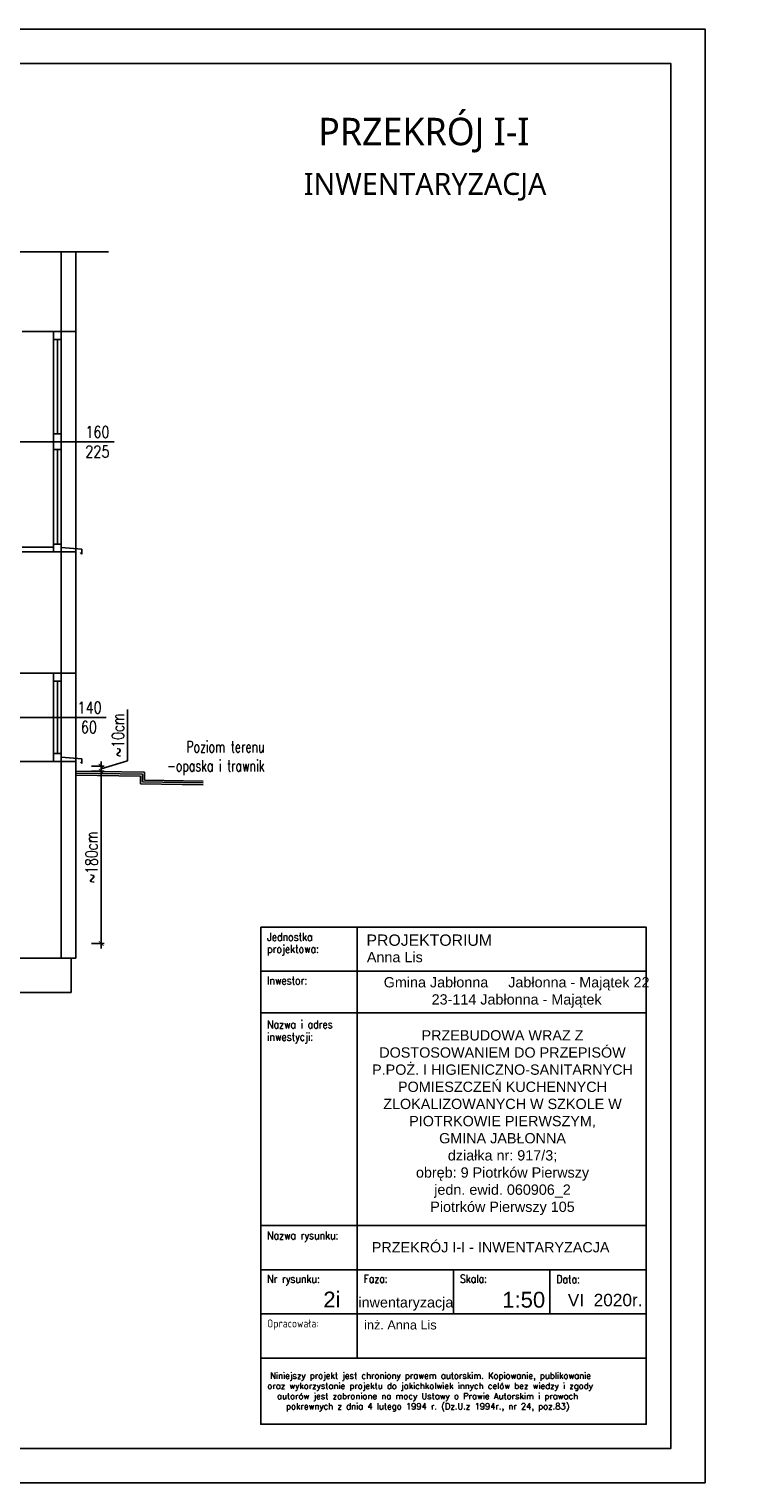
# Model space of a CAD drawing. Header units: millimetres. Extents: x 31969 to 285678, y -69766 to -1123.
# Tile 109 of 161: x 146449 to 147164, y -7196 to -5711. Entities that reach past the tile are written whole.
import ezdxf
from ezdxf.lldxf.tags import DXFTag

# ---------------------------------------------------------------- set-up
doc = ezdxf.new("R2010")
doc.units = ezdxf.units.MM
for name, color, linetype in [('a-izolacja 1', 3, 'Continuous'), ('a-opis 1', 3, 'Continuous'), ('a-opis 2', 1, 'Continuous'), ('a-opis stolarki 2', 1, 'Continuous'), ('a-przekrój 1', 3, 'Continuous'), ('a-ramka', 7, 'Continuous'), ('a-stolarka okienna', 3, 'Continuous'), ('a-szkło', 4, 'Continuous'), ('a-wymiary', 11, 'Continuous'), ('a-ściany istniejące murowane', 6, 'Continuous')]:
    doc.layers.add(name, color=color, linetype=linetype)
doc.styles.add('IREK', font='simplex.shx', dxfattribs={"width": 0.8})
doc.styles.add('MAREK', font='simplex.shx')
doc.styles.add('PRZEKRÓJ2', font='l_10646.ttf')
doc.styles.add('RS01507', font='romans.shx', dxfattribs={"width": 0.7, "height": 0.15})
doc.styles.add('TABELA2', font='arial.ttf', dxfattribs={"height": 10})
doc.styles.add('WYMIAR', font='romans.shx', dxfattribs={"width": 0.8})
doc.styles.add('WYMIARY', font='simplex.shx', dxfattribs={"width": 0.75})
tags = doc.linetypes.add('DASHED', pattern=[0.75, 0.5, -0.25]).pattern_tags.tags
tags[6:7] = [DXFTag(74, 4), DXFTag(75, 0), DXFTag(340, '0'), DXFTag(46, 1.0), DXFTag(50, 0.0), DXFTag(44, 0.0), DXFTag(45, 0.0)]
tags[4:5] = [DXFTag(74, 4), DXFTag(75, 0), DXFTag(340, '0'), DXFTag(46, 1.0), DXFTag(50, 0.0), DXFTag(44, 0.0), DXFTag(45, 0.0)]
doc.dimstyles.new('MAREK50', dxfattribs={"dimtxt": 12.5, "dimasz": 5, "dimexe": 3, "dimexo": 2, "dimgap": 3.5, "dimtad": 1, "dimdec": 1, "dimdsep": 46, "dimtxsty": 'WYMIARY', "dimblk1": 'ARCHTICK', "dimblk2": 'ARCHTICK', "dimsah": 1, "dimcen": 2.5, "dimdle": 5, "dimadec": 0, "dimazin": 0, "dimtfac": 1, "dimtdec": 1, "dimtmove": 1, "dimatfit": 3, "dimldrblk": 'ARCHTICK', "dimfxl": 0, "dimtolj": 1, "dimtzin": 0, "dimarcsym": 0})

# ---------------------------------------------------------------- blocks, each defined once
blk = doc.blocks.new('_ARCHTICK')
at = {"color": 0, "linetype": 'ByBlock', "const_width": 0.15}
blk.add_lwpolyline([(-0.5, -0.5), (0.5, 0.5)], dxfattribs=at)
blk = doc.blocks.new('*D36')
at = {"layer": 'a-wymiary', "color": 0, "lineweight": -2, "ltscale": 100}
for p, q in [((146549.7, -6458.3), (146549.7, -6405.8)), ((146522.7, -6466.4), (146549.7, -6458.3)), ((146522.7, -6463.9), (146522.7, -6458.9)), ((146512.7, -6463.9), (146525.7, -6463.9)), ((146512.7, -6468.9), (146525.7, -6468.9)), ((146522.7, -6463.9), (146522.7, -6468.9)), ((146522.7, -6463.9), (146522.7, -6468.9)), ((146522.7, -6468.9), (146522.7, -6473.9))]:
    blk.add_line(p, q, dxfattribs=at)
at = {"layer": 'DEFPOINTS', "color": 0, "ltscale": 100}
for p in [(146496.4, -6468.9), (146497, -6463.9), (146522.7, -6468.9)]:
    blk.add_point(p, dxfattribs=at)
at = {"layer": 'a-wymiary', "color": 0, "lineweight": -2, "ltscale": 100, "xscale": 5, "yscale": 5, "zscale": 5}
for p, rotation in [((146522.7, -6463.9), 270), ((146522.7, -6468.9), 90)]:
    blk.add_blockref('_ARCHTICK', p, dxfattribs=dict(at, rotation=rotation))
at = {"layer": 'a-wymiary', "color": 0, "ltscale": 100, "insert": (146539.9, -6432.1), "char_height": 12.5, "attachment_point": 5, "rotation": 90, "style": 'WYMIARY'}
blk.add_mtext('\\A1;~10cm', dxfattribs=at)
blk = doc.blocks.new('*D146')
at = {"layer": 'a-wymiary', "color": 0, "lineweight": -2, "ltscale": 100}
for p, q in [((146512.7, -6468.9), (146525.7, -6468.9)), ((146522.7, -6463.9), (146522.7, -6649.9)), ((146512.7, -6644.9), (146525.7, -6644.9))]:
    blk.add_line(p, q, dxfattribs=at)
at = {"layer": 'DEFPOINTS', "color": 0, "ltscale": 100}
for p in [(146496.4, -6468.9), (146427, -6644.9), (146522.7, -6644.9)]:
    blk.add_point(p, dxfattribs=at)
at = {"layer": 'a-wymiary', "color": 0, "lineweight": -2, "ltscale": 100, "xscale": 5, "yscale": 5, "zscale": 5}
for p, rotation in [((146522.7, -6468.9), 90), ((146522.7, -6644.9), 270)]:
    blk.add_blockref('_ARCHTICK', p, dxfattribs=dict(at, rotation=rotation))
at = {"layer": 'a-wymiary', "color": 0, "ltscale": 100, "insert": (146512.9, -6556.9), "char_height": 12.5, "attachment_point": 5, "rotation": 90, "style": 'WYMIARY'}
blk.add_mtext('\\A1;~180cm', dxfattribs=at)

msp = doc.modelspace()

# ---------------------------------------------------------------- linework, layer by layer
at = {"layer": 'a-izolacja 1'}
for p, q in [((146481.96, -6019.95), (146481.96, -5938.46)), ((146481.96, -6368.95), (146481.96, -6244.95)), ((146481.96, -6659.95), (146481.96, -6458.95))]:
    msp.add_line(p, q, dxfattribs=at)
at = {"layer": 'a-opis 1', "ltscale": 0.5}
for p, q in [((146784.3, -6628.24), (146784.3, -7023.35)), ((146685.78, -6673.06), (147079.86, -6673.06)), ((146685.78, -6715.61), (147079.86, -6715.61)), ((146981.34, -6715.61), (147079.86, -6715.61)), ((146685.78, -6933.06), (147079.86, -6933.06)), ((146685.78, -6978.21), (147079.86, -6978.21)), ((146882.82, -6978.21), (146882.82, -7023.35)), ((146981.34, -6978.21), (146981.34, -7023.35)), ((146685.78, -7023.35), (147079.86, -7023.35)), ((146685.78, -7023.35), (147079.86, -7023.35)), ((146784.3, -7023.35), (146784.3, -7068.5)), ((146685.78, -7068.5), (147079.86, -7068.5)), ((146685.78, -7068.5), (147079.86, -7068.5))]:
    msp.add_line(p, q, dxfattribs=at)
at = {"layer": 'a-opis 2', "ltscale": 2}
msp.add_lwpolyline([(146685.78, -6628.24), (147079.86, -6628.24), (147079.86, -7135.89), (146685.78, -7135.89)], close=True, dxfattribs=at)
msp.add_lwpolyline([(146685.78, -6628.24), (147079.86, -6628.24), (147079.86, -7135.89), (146685.78, -7135.89)], close=True, dxfattribs=at)
at = {"layer": 'a-opis stolarki 2'}
for p, q in [((146535.86, -6132.45), (146425.89, -6132.45)), ((146527.95, -6413.95), (146417.98, -6413.95))]:
    msp.add_line(p, q, dxfattribs=at)
at = {"layer": 'a-przekrój 1'}
for p, q in [((146496.96, -6468.95), (146566.96, -6469.95)), ((146496.96, -6470.95), (146564.96, -6471.91)), ((146496.96, -6472.95), (146562.96, -6473.88)), ((146562.96, -6473.88), (146562.96, -6481.88)), ((146564.96, -6471.91), (146564.96, -6479.91)), ((146566.96, -6469.95), (146566.96, -6477.95)), ((146562.96, -6481.88), (146626.96, -6482.95)), ((146564.96, -6479.91), (146626.96, -6480.95)), ((146566.96, -6477.95), (146626.96, -6478.95))]:
    msp.add_line(p, q, dxfattribs=at)
at = {"layer": 'a-ramka', "ltscale": 0.5}
for points in [[(147139.86, -7195.89), (145039.86, -7195.89), (145039.86, -5710.89), (147139.86, -5710.89)], [(145164.86, -5745.89), (147104.86, -5745.89), (147104.86, -7160.89), (145164.86, -7160.89)]]:
    msp.add_lwpolyline(points, close=True, dxfattribs=at)
at = {"layer": 'a-stolarka okienna'}
for p, q in [((146473.96, -6020.17), (146473.96, -6244.95)), ((146473.96, -6027.95), (146481.96, -6027.95)), ((146481.96, -6019.95), (146481.96, -6244.95)), ((146496.96, -6019.95), (146496.96, -6244.72)), ((146473.96, -6124.45), (146481.96, -6124.45)), ((146473.96, -6132.45), (146481.96, -6132.45)), ((146473.96, -6140.45), (146481.96, -6140.45)), ((146473.96, -6236.95), (146481.96, -6236.95)), ((146441.96, -6239.95), (146473.96, -6239.95)), ((146502.92, -6242.19), (146481.96, -6240.45)), ((146502.92, -6247.19), (146501.78, -6245.69)), ((146502.92, -6247.19), (146502.92, -6242.19)), ((146473.96, -6369.17), (146473.96, -6458.95)), ((146481.96, -6368.95), (146481.96, -6458.95)), ((146496.96, -6369.17), (146496.96, -6458.95)), ((146473.96, -6376.95), (146481.96, -6376.95)), ((146473.96, -6450.95), (146481.96, -6450.95)), ((146502.92, -6456.19), (146481.96, -6454.45)), ((146502.92, -6461.19), (146501.78, -6459.69)), ((146502.92, -6461.19), (146502.92, -6456.19))]:
    msp.add_line(p, q, dxfattribs=at)
at = {"layer": 'a-szkło', "ltscale": 2}
for p, q in [((146477.96, -6124.45), (146477.96, -6027.95)), ((146477.96, -6236.95), (146477.96, -6140.45)), ((146477.96, -6450.95), (146477.96, -6376.95))]:
    msp.add_line(p, q, dxfattribs=at)
at = {"layer": 'a-ściany istniejące murowane', "linetype": 'DASHED', "ltscale": 20}
msp.add_line((146530.13, -5938.46), (145325.56, -5938.46), dxfattribs=at)
at = {"layer": 'a-ściany istniejące murowane'}
for p, q in [((146496.96, -6019.95), (146496.96, -5938.46)), ((146441.96, -6019.95), (146496.96, -6019.95)), ((146441.96, -6244.95), (146496.96, -6244.95)), ((146496.96, -6368.95), (146496.96, -6244.95)), ((146496.96, -6368.95), (146426.96, -6368.95)), ((146426.96, -6458.95), (146496.96, -6458.95)), ((146496.96, -6659.95), (146496.96, -6458.95)), ((146491.96, -6659.95), (146496.96, -6659.95))]:
    msp.add_line(p, q, dxfattribs=at)
msp.add_lwpolyline([(146491.96, -6659.95), (146416.96, -6659.95), (146416.96, -6694.95), (146491.96, -6694.95)], close=True, dxfattribs=at)

# ---------------------------------------------------------------- texts
at = {"layer": 'a-opis 1', "ltscale": 0.5, "style": 'IREK', "width": 0.85}
for s, height, p in [('Jednostka ', 8.165, (146692.39, -6642.3)), ('projektowa:', 8.1648, (146692.39, -6654.57)), ('Inwestor:', 8.165, (146692.39, -6686.77)), ('Nazwa i adres', 8.1648, (146692.39, -6731.6)), ('inwestycji:', 8.1648, (146692.39, -6744.22)), ('Nazwa rysunku:', 8.1648, (146692.39, -6947.1)), ('Nr rysunku:', 8.1648, (146692.39, -6991.6)), ('Faza:', 8.165, (146790.91, -6991.4)), ('Skala:', 8.165, (146889.43, -6991.4)), ('Data:', 8.165, (146987.95, -6991.92)), ('Opracowała:', 8.1648, (146692.39, -7037.07))]:
    msp.add_text(s, height=height, dxfattribs=at).set_placement(p)
at = {"layer": 'a-opis 1', "ltscale": 0.5, "style": 'TABELA2'}
for s, height, p in [('PROJEKTORIUM', 11.5547, (146793.92, -6647.27)), ('Anna Lis', 10.504, (146794.29, -6664.09)), ('PRZEKRÓJ I-I - INWENTARYZACJA', 10.5043, (146799.32, -6960.41)), ('2i', 16.166, (146749.75, -7016.68)), ('inwentaryzacja', 10.5043, (146785.63, -7016.68)), ('  1:50', 16.166, (146920.04, -7016.86)), ('VI  2020r.', 12.605, (146999.65, -7015.37)), ('inż. Anna Lis', 9.2648, (146791.5, -7039.14))]:
    msp.add_text(s, height=height, dxfattribs=at).set_placement(p)
at = {"layer": 'a-opis 1', "ltscale": 40, "insert": (146689.69, -6438.2), "char_height": 11.613, "width": 139.889, "attachment_point": 3, "style": 'RS01507'}
msp.add_mtext('Poziom terenu\\P-opaska i trawnik', dxfattribs=at)
at = {"layer": 'a-opis 1', "ltscale": 0.5}
for s, insert, char_height, width, attachment_point, style in [('{\\fArial|b0|i0|c238|p34;Gmina Jabłonna     Jabłonna - Majątek 22^I\\P23-114 Jabłonna - Majątek}', (146947.31, -6694.85, -38205), 10.5043, 333.0192, 5, 'TABELA2'), ('{\\fArial|b0|i0|c238|p34;\\PPRZEBUDOWA WRAZ Z DOSTOSOWANIEM DO PRZEPISÓW P.POŻ. I HIGIENICZNO-SANITARNYCH POMIESZCZEŃ KUCHENNYCH ZLOKALIZOWANYCH W SZKOLE W PIOTRKOWIE PIERWSZYM, \\PGMINA JABŁONNA\\Pdziałka nr: 917/3; \\Pobręb: 9 Piotrków Pierwszy \\Pjedn. ewid. 060906_2\\PPiotrków Pierwszy 105}', (146932.9, -6819.11, 38205), 10.50429, 291.6593, 5, 'TABELA2'), ('{\\W1.04846; }Niniejszy projekt jest chroniony prawem autorskim. Kopiowanie, publikowanie \\P{\\W0.31162; }oraz wykorzystanie projektu do jakichkolwiek innych celów bez wiedzy i zgody \\P{\\W2.68004; }autorów jest zabronione na mocy Ustawy o Prawie Autorskim i prawach \\P{\\W4.83793; }pokrewnych z dnia 4 lutego 1994 r. (Dz.U.z 1994r., nr 24, poz.83)', (146690.96, -7083.23), 6.25, 382.3933, 1, 'MAREK')]:
    msp.add_mtext(s, dxfattribs=dict(at, insert=insert, char_height=char_height, width=width, attachment_point=attachment_point, style=style))
at = {"layer": 'a-opis 2', "ltscale": 2, "style": 'PRZEKRÓJ2'}
for s, height, p in [('PRZEKRÓJ I-I', 28.0378, (146744.57, -5829.55)), ('INWENTARYZACJA', 22.4302, (146729.86, -5880.26))]:
    msp.add_text(s, height=height, dxfattribs=at).set_placement(p)
at = {"layer": 'a-opis stolarki 2', "char_height": 12, "width": 23.8958, "attachment_point": 7, "style": 'WYMIAR'}
for s, insert in [('{\\W0.995659; }\\P 160\\P225', (146506.53, -6148.44)), ('{\\W0.995659; }\\P 140\\P{\\W0.367088; }60', (146498.63, -6429.94))]:
    msp.add_mtext(s, dxfattribs=dict(at, insert=insert))

# ---------------------------------------------------------------- dimensions: what is measured, and where the dimension line sits
at = {"layer": 'a-wymiary', "ltscale": 100}
for base, p1, p2, text, picture, middle in [((146522.69, -6468.94), (146496.96, -6463.95), (146496.38, -6468.94), '~10cm', '*D36', (146539.94, -6454.84)), ((146522.69, -6644.95), (146496.38, -6468.94), (146426.96, -6644.95), '~180cm', '*D146', (146512.94, -6556.94))]:
    dim = msp.add_linear_dim(base=base, p1=p1, p2=p2, angle=90, text=text, dimstyle='MAREK50', override={"dimfxl": 10, "dimfxlon": 1}, dxfattribs=at)
    dim.commit()
    dim.dimension.update_dxf_attribs({"geometry": picture, "text_midpoint": middle})

doc.saveas('drawing.dxf')
